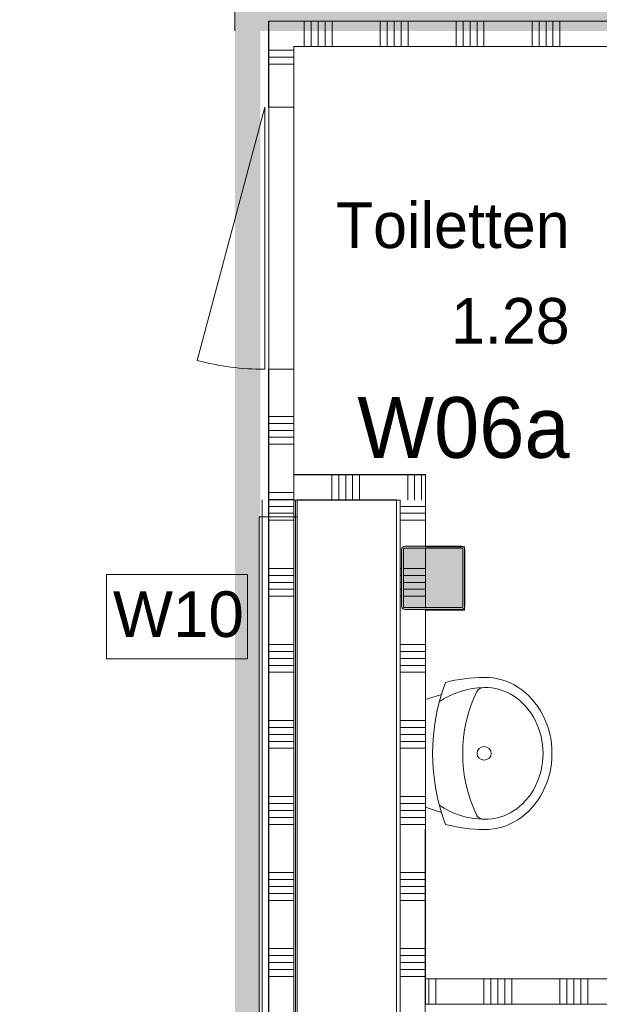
# Model space of a CAD drawing. Header units: millimetres. Extents: x -850 to 154668, y -25041 to 71030.
# Tile 123 of 211: x 15268 to 17557, y 54080 to 57966. Entities that reach past the tile are written whole.
import ezdxf
from ezdxf.enums import TextEntityAlignment as Align

# ---------------------------------------------------------------- set-up
doc = ezdxf.new("R2010")
doc.units = ezdxf.units.MM
doc.header["$MEASUREMENT"] = 0
doc.linetypes.add('Wipeout_Contour', pattern=[1000, 0, -1000])
for name, color, linetype in [('New_22 NC Binnenwanden', 7, 'Continuous'), ('New_22 NC Binnenwanden Afdek-arcering', 7, 'Continuous'), ('New_22 NC Binnenwanden Deuren', 7, 'Continuous'), ('New_22 NC Binnenwanden Doorsnede-arcering', 7, 'Continuous'), ('New_22 NC Binnenwanden Laagscheidingslijnen', 7, 'Continuous'), ('New_22 NC Binnenwanden Ramen', 7, 'Continuous'), ('New_74 Sanitair', 7, 'Continuous'), ('New_Info Wandafwerking aanduiding', 7, 'Continuous'), ('New_Info Wandafwerking aanduiding Doorsnede-arcering', 7, 'Continuous'), ('New_Z Ruimtefuncties', 7, 'Continuous'), ('New_Z Ruimtefuncties Zone omranding', 7, 'Continuous'), ('New_Z Ruimtefuncties Zone tekst', 7, 'Continuous'), ('S-COLS-____-OTLN.RVT S', 7, 'Continuous'), ('S-COLS-____-OTLN.RVT S 2D arcering', 7, 'Continuous')]:
    doc.layers.add(name, color=color, linetype=linetype)
doc.styles.add('GENERATED_STYLE_1', font='txt')
doc.styles.add('GENERATED_STYLE_2', font='txt')

# ---------------------------------------------------------------- blocks, each defined once
blk = doc.blocks.new('*X217')
at = {"layer": 'New_22 NC Binnenwanden Doorsnede-arcering', "color": 254, "linetype": 'Continuous', "lineweight": 0, "true_color": 0xe9ebeb}
for p, q in [((16350.1, 56099.9), (16250.1, 56099.9)), ((16350.1, 56072.4), (16250.1, 56072.4))]:
    blk.add_line(p, q, dxfattribs=at)
blk = doc.blocks.new('#Pui inbouwgarderobe 02_2')
at = {"color": 254, "linetype": 'Wipeout_Contour', "lineweight": 0, "ltscale": 6657.625484}
blk.add_wipeout([(1600, -506), (1600, -406), (-1600, -406), (-1600, -506)], dxfattribs=at).dxf.layer = 'New_22 NC Binnenwanden Afdek-arcering'
at = {"color": 254, "linetype": 'Wipeout_Contour', "lineweight": 0, "ltscale": 6599.415741}
blk.add_wipeout([(-1600, -406), (1600, -406), (1600, -399), (-1600, -399)], dxfattribs=at).dxf.layer = 'New_22 NC Binnenwanden Afdek-arcering'
at = {"color": 254, "linetype": 'Wipeout_Contour', "lineweight": 0, "ltscale": 6727.833359}
blk.add_wipeout([(-1600, -531), (1600, -531), (1600, -506), (-1600, -506)], dxfattribs=at).dxf.layer = 'New_22 NC Binnenwanden Afdek-arcering'
at = {"layer": 'New_22 NC Binnenwanden Ramen', "color": 1, "linetype": 'Continuous', "lineweight": 0}
blk.add_line((1600, -506), (-1600, -506), dxfattribs=at)
at = {"color": 254, "linetype": 'Wipeout_Contour', "lineweight": 0, "ltscale": 6498.000238}
blk.add_wipeout([(1600, -399), (1600, 0), (-1600, 0), (-1600, -399)], dxfattribs=at).dxf.layer = 'New_22 NC Binnenwanden Afdek-arcering'
at = {"color": 254, "linetype": 'Wipeout_Contour', "lineweight": 0, "ltscale": 6497.371401}
blk.add_wipeout([(1533, -543), (1533, -531), (-1533, -531), (-1533, -543)], dxfattribs=at).dxf.layer = 'New_22 NC Binnenwanden Afdek-arcering'
at = {"layer": 'New_22 NC Binnenwanden Ramen', "color": 253, "linetype": 'Continuous', "lineweight": 0, "true_color": 0x99a3a6}
for p, q in [((1600, 0), (-1600, 0)), ((-1600, 0), (-1600, -392)), ((1600, -392), (1600, 0)), ((1600, -399), (-1600, -399)), ((-1533, -531), (-1533, -543)), ((1533, -543), (-1533, -543)), ((1533, -543), (1533, -531))]:
    blk.add_line(p, q, dxfattribs=at)
at = {"layer": 'New_22 NC Binnenwanden Ramen', "color": 1, "linetype": 'Continuous', "lineweight": 0}
blk.add_line((1600, -406), (-1600, -406), dxfattribs=at)
blk = doc.blocks.new('R1 22_3')
at = {"layer": 'New_22 NC Binnenwanden Ramen', "color": 1, "linetype": 'Continuous', "lineweight": 0}
for p, q in [((-1600, 0), (-1533, 0)), ((-1533, 0), (-1533, -139)), ((-1533, 0), (1533, 0)), ((1533, -139), (1533, 0)), ((1533, 0), (1600, 0)), ((-1533, -139), (-1600, -139)), ((1533, -139), (-1533, -139)), ((1600, -139), (1533, -139))]:
    blk.add_line(p, q, dxfattribs=at)
at = {"layer": 'New_22 NC Binnenwanden Ramen', "color": 7, "linetype": 'Continuous', "lineweight": 0}
for p, q in [((-1600, -25), (-1600, -125)), ((-1600, -25), (-1600, -125)), ((1600, -25), (1600, -125)), ((1600, -25), (1600, -125))]:
    blk.add_line(p, q, dxfattribs=at)
blk = doc.blocks.new('Wall_41_2', base_point=(16250, 49560.5))
at = {"layer": 'New_22 NC Binnenwanden', "color": 8, "linetype": 'Continuous', "lineweight": 0, "true_color": 0x778488}
blk.add_line((16250.1, 56070.5), (16350.1, 56070.5), dxfattribs=at)
at = {"layer": 'New_22 NC Binnenwanden', "color": 8, "linetype": 'Continuous', "lineweight": 0, "true_color": 0x778488, "flags": 128}
blk.add_lwpolyline([(16250.1, 56160.5), (16250.1, 56070.5)], dxfattribs=at)
at = {"layer": 'New_22 NC Binnenwanden', "color": 8, "lineweight": 0, "true_color": 0x778488}
blk.add_blockref('*X217', (0, 0), dxfattribs=at)
at = {"layer": 'New_22 NC Binnenwanden Ramen', "color": 1, "linetype": 'Continuous', "lineweight": 0, "xscale": -1, "zscale": 1000, "rotation": 269.9994949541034}
blk.add_blockref('#Pui inbouwgarderobe 02_2', (16756.1, 54470.5), dxfattribs=at)
at = {"layer": 'New_22 NC Binnenwanden Ramen', "color": 1, "linetype": 'Continuous', "lineweight": 0, "zscale": 1000, "rotation": 89.99949495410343}
blk.add_blockref('R1 22_3', (16225.1, 54470.5), dxfattribs=at)
blk = doc.blocks.new('*X659')
at = {"layer": 'New_22 NC Binnenwanden Doorsnede-arcering', "color": 254, "linetype": 'Continuous', "lineweight": 0, "true_color": 0xe9ebeb}
for p, q in [((16500.4, 56170), (16500.4, 56070)), ((16527.8, 56170), (16527.8, 56070)), ((16555.3, 56170), (16555.3, 56070)), ((16582.7, 56170), (16582.7, 56070)), ((16610.1, 56170), (16610.1, 56070))]:
    blk.add_line(p, q, dxfattribs=at)
blk = doc.blocks.new('*X660')
at = {"layer": 'New_22 NC Binnenwanden Doorsnede-arcering', "color": 254, "linetype": 'Continuous', "lineweight": 0, "true_color": 0xe9ebeb}
for p, q in [((16800.4, 56170), (16800.4, 56100.4)), ((16827.8, 56170), (16827.8, 56127.9)), ((16855.3, 56170), (16855.3, 56155.3))]:
    blk.add_line(p, q, dxfattribs=at)
blk = doc.blocks.new('*X661')
at = {"layer": 'New_22 NC Binnenwanden Doorsnede-arcering', "color": 254, "linetype": 'Continuous', "lineweight": 0, "true_color": 0xe9ebeb}
for p, q in [((16855.3, 56155.3), (16855.3, 56070)), ((16827.8, 56127.9), (16827.8, 56070)), ((16800.4, 56100.4), (16800.4, 56070))]:
    blk.add_line(p, q, dxfattribs=at)
blk = doc.blocks.new('Wall_98_2', base_point=(16250.1, 56070))
at = {"layer": 'New_22 NC Binnenwanden', "color": 8, "linetype": 'Continuous', "lineweight": 0, "true_color": 0x778488, "flags": 128}
for points in [[(16870, 56170), (16350.1, 56170)], [(16870, 56170), (16870, 56070)], [(16350.1, 56070), (16770, 56070)]]:
    blk.add_lwpolyline(points, dxfattribs=at)
at = {"layer": 'New_22 NC Binnenwanden', "color": 8, "lineweight": 0, "true_color": 0x778488}
for name in ['*X659', '*X660', '*X661']:
    blk.add_blockref(name, (0, 0), dxfattribs=at)
blk = doc.blocks.new('*X663')
at = {"layer": 'New_22 NC Binnenwanden Doorsnede-arcering', "color": 254, "linetype": 'Continuous', "lineweight": 0, "true_color": 0xe9ebeb}
for p, q in [((16870, 56045), (16770, 56045)), ((16870, 56017.6), (16770, 56017.6)), ((16870, 55990.1), (16770, 55990.1)), ((16775, 55799.9), (16770, 55799.9)), ((16775, 55772.4), (16770, 55772.4)), ((16775, 55745), (16770, 55745)), ((16775, 55717.6), (16770, 55717.6)), ((16775, 55690.1), (16770, 55690.1)), ((16870, 55499.9), (16770, 55499.9)), ((16870, 55472.4), (16770, 55472.4)), ((16870, 55445), (16770, 55445)), ((16870, 55417.6), (16770, 55417.6)), ((16870, 55390.1), (16770, 55390.1)), ((16870, 55199.9), (16770, 55199.9)), ((16870, 55172.4), (16770, 55172.4)), ((16870, 55145), (16770, 55145)), ((16870, 55117.6), (16770, 55117.6)), ((16870, 55090.1), (16770, 55090.1)), ((16870, 54899.9), (16770, 54899.9)), ((16870, 54872.4), (16770, 54872.4)), ((16870, 54845), (16770, 54845)), ((16870, 54817.6), (16770, 54817.6)), ((16870, 54790.1), (16770, 54790.1)), ((16870, 54599.9), (16770, 54599.9)), ((16870, 54572.4), (16770, 54572.4)), ((16870, 54545), (16770, 54545)), ((16870, 54517.6), (16770, 54517.6)), ((16870, 54490.1), (16770, 54490.1)), ((16870, 54299.9), (16770, 54299.9)), ((16870, 54272.4), (16770, 54272.4)), ((16870, 54245), (16770, 54245)), ((16870, 54217.6), (16770, 54217.6)), ((16870, 54190.1), (16770, 54190.1)), ((16869.9, 53972.4), (16769.9, 53972.4)), ((16869.9, 53999.9), (16769.9, 53999.9)), ((16869.9, 53945), (16769.9, 53945)), ((16869.9, 53917.6), (16769.9, 53917.6))]:
    blk.add_line(p, q, dxfattribs=at)
blk = doc.blocks.new('*X664')
at = {"layer": 'New_22 NC Binnenwanden Doorsnede-arcering', "color": 254, "linetype": 'Continuous', "lineweight": 0, "true_color": 0xe9ebeb}
for p, q in [((16870, 55799.9), (16783, 55799.9)), ((16870, 55772.4), (16783, 55772.4)), ((16870, 55745), (16783, 55745)), ((16870, 55717.6), (16783, 55717.6)), ((16870, 55690.1), (16783, 55690.1))]:
    blk.add_line(p, q, dxfattribs=at)
blk = doc.blocks.new('Wall_99_2', base_point=(16770, 56070))
at = {"layer": 'New_22 NC Binnenwanden', "color": 8, "linetype": 'Continuous', "lineweight": 0, "true_color": 0x778488, "flags": 128}
for points in [[(16770, 56070), (16769.9, 53910)], [(16870, 55885), (16870, 56070)], [(16870, 55643), (16870, 55877)], [(16869.9, 53910), (16870, 55635)], [(16769.9, 53910), (16869.9, 53910)]]:
    blk.add_lwpolyline(points, dxfattribs=at)
at = {"layer": 'New_22 NC Binnenwanden', "color": 8, "lineweight": 0, "true_color": 0x778488}
for name in ['*X663', '*X664']:
    blk.add_blockref(name, (0, 0), dxfattribs=at)
blk = doc.blocks.new('*X1262')
at = {"layer": 'New_22 NC Binnenwanden Doorsnede-arcering', "color": 254, "linetype": 'Continuous', "lineweight": 0, "true_color": 0xe9ebeb}
for p, q in [((16350.1, 56045), (16250.1, 56045)), ((16350.1, 56017.6), (16250.1, 56017.6)), ((16350.1, 55990.1), (16250.1, 55990.1)), ((16350.1, 55799.9), (16250.1, 55799.9)), ((16350.1, 55772.4), (16250.1, 55772.4)), ((16350.1, 55745), (16250.1, 55745)), ((16350.1, 55717.6), (16250.1, 55717.6)), ((16350.1, 55690.1), (16250.1, 55690.1)), ((16350.1, 55499.9), (16250.1, 55499.9)), ((16350.1, 55472.4), (16250.1, 55472.4)), ((16350.1, 55445), (16250.1, 55445)), ((16350.1, 55417.6), (16250.1, 55417.6)), ((16350.1, 55390.1), (16250.1, 55390.1)), ((16350.1, 55199.9), (16250.1, 55199.9)), ((16350.1, 55172.4), (16250.1, 55172.4)), ((16350.1, 55145), (16250.1, 55145)), ((16350.1, 55117.6), (16250.1, 55117.6)), ((16350.1, 55090.1), (16250.1, 55090.1)), ((16350.1, 54899.9), (16250.1, 54899.9)), ((16350.1, 54872.4), (16250.1, 54872.4)), ((16350.1, 54845), (16250.1, 54845)), ((16350.1, 54817.6), (16250.1, 54817.6)), ((16350.1, 54790.1), (16250.1, 54790.1)), ((16350.1, 54599.9), (16250.1, 54599.9)), ((16350.1, 54572.4), (16250.1, 54572.4)), ((16350.1, 54545), (16250.1, 54545)), ((16350.1, 54517.6), (16250.1, 54517.6)), ((16350.1, 54490.1), (16250.1, 54490.1)), ((16350.1, 54299.9), (16250.1, 54299.9)), ((16350.1, 54272.4), (16250.1, 54272.4)), ((16350.1, 54245), (16250.1, 54245)), ((16350.1, 54217.6), (16250.1, 54217.6)), ((16350.1, 54190.1), (16250.1, 54190.1))]:
    blk.add_line(p, q, dxfattribs=at)
blk = doc.blocks.new('Wall_179_2', base_point=(16250.1, 56070.5))
at = {"layer": 'New_22 NC Binnenwanden', "color": 8, "linetype": 'Continuous', "lineweight": 0, "true_color": 0x778488, "flags": 128}
for points in [[(16250.1, 56070.5), (16250, 49660.5)], [(16350, 49660.5), (16350.1, 56070)]]:
    blk.add_lwpolyline(points, dxfattribs=at)
at = {"layer": 'New_22 NC Binnenwanden', "color": 8, "lineweight": 0, "true_color": 0x778488}
blk.add_blockref('*X1262', (0, 0), dxfattribs=at)
blk = doc.blocks.new('Wasbak 2 22 KM')
at = {"layer": 'New_74 Sanitair', "color": 1, "linetype": 'Continuous', "lineweight": 0}
for p, q in [((-212.2, 0), (-233.1, -63.4)), ((212.2, 0), (-212.2, 0)), ((212.2, 0), (233.1, -63.4))]:
    blk.add_line(p, q, dxfattribs=at)
for centre, major_axis, ratio, start_param, end_param in [((0, -1041.4), (0, 1013), 0.882121, 5.964482, 6.601889), ((0, -238.1), (0, 294.7), 0.882121, 0.900825, 1.551564), ((0, -238.1), (0, 294.7), 0.882121, 4.731621, 5.38236), ((166.6, -232.4), (0, 528.9), 0.882121, 1.277244, 1.570796), ((-166.6, -232.4), (0, 528.9), 0.882121, 4.712389, 5.005942), ((0, -869.9), (0, 722.5), 0.882121, 5.889409, 6.676962), ((0, -236.8), (300, 0), 0.877396, 3.124925, 6.299853), ((0, -236.8), (260, 0), 0.877396, 3.122361, 6.302417), ((-230, -232.4), (0, 34), 0.882121, 0.507228, 1.570796), ((230, -232.4), (0, 34), 0.882121, 4.712389, 5.775958)]:
    blk.add_ellipse(centre, major_axis=major_axis, ratio=ratio, start_param=start_param, end_param=end_param, dxfattribs=at)
blk.add_ellipse((0, -232.4), major_axis=(0, 28.2), ratio=0.946667, dxfattribs=at)
blk = doc.blocks.new('Column 185[25]_2', base_point=(0.5, 3))
at = {"layer": 'S-COLS-____-OTLN.RVT S 2D arcering', "linetype": 'Continuous', "lineweight": 0, "true_color": 0x778488}
h = blk.add_hatch(color=8, dxfattribs=at)
h.paths.add_polyline_path([(16775.5, 55651), (16776.5, 55646), (16779.3, 55641.8), (16783.5, 55638.9), (16788.5, 55638), (17012.5, 55638), (17017.5, 55638.9), (17021.7, 55641.8), (17024.5, 55646), (17025.5, 55651), (17025.5, 55875), (17024.5, 55879.9), (17021.7, 55884.1), (17017.5, 55887), (17012.5, 55888), (16788.5, 55888), (16783.5, 55887), (16779.3, 55884.1), (16776.5, 55879.9), (16775.5, 55875)])
h.paths.add_polyline_path([(17012.5, 55646), (16788.5, 55646), (16786.6, 55646.3), (16785, 55647.4), (16783.9, 55649), (16783.5, 55651), (16783.5, 55875), (16783.9, 55876.9), (16785, 55878.5), (16786.6, 55879.6), (16788.5, 55880), (17012.5, 55880), (17014.4, 55879.6), (17016.1, 55878.5), (17017.1, 55876.9), (17017.5, 55875), (17017.5, 55651), (17017.1, 55649), (17016.1, 55647.4), (17014.4, 55646.3)], flags=0)
blk.add_hatch(color=8, dxfattribs=at).paths.add_polyline_path([(17012.5, 55880), (16788.5, 55880), (16786.6, 55879.6), (16785, 55878.5), (16783.9, 55876.9), (16783.5, 55875), (16783.5, 55651), (16783.9, 55649), (16785, 55647.4), (16786.6, 55646.3), (16788.5, 55646), (17012.5, 55646), (17014.4, 55646.3), (17016.1, 55647.4), (17017.1, 55649), (17017.5, 55651), (17017.5, 55875), (17017.1, 55876.9), (17016.1, 55878.5), (17014.4, 55879.6)])
at = {"layer": 'S-COLS-____-OTLN.RVT S', "color": 1, "linetype": 'Continuous', "lineweight": 0}
for p, q in [((16776.5, 55879.9), (16775.5, 55875)), ((16779.3, 55884.1), (16776.5, 55879.9)), ((16783.5, 55887), (16779.3, 55884.1)), ((16788.5, 55888), (16783.5, 55887)), ((16783.5, 55875), (16783.9, 55876.9)), ((16783.9, 55876.9), (16785, 55878.5)), ((16785, 55878.5), (16786.6, 55879.6)), ((16786.6, 55879.6), (16788.5, 55880)), ((17012.5, 55888), (16788.5, 55888)), ((16788.5, 55880), (17012.5, 55880)), ((17017.5, 55887), (17012.5, 55888)), ((17012.5, 55880), (17014.4, 55879.6)), ((17014.4, 55879.6), (17016.1, 55878.5)), ((17016.1, 55878.5), (17017.1, 55876.9)), ((17017.1, 55876.9), (17017.5, 55875)), ((17021.7, 55884.1), (17017.5, 55887)), ((17024.5, 55879.9), (17021.7, 55884.1)), ((17025.5, 55875), (17024.5, 55879.9)), ((16775.5, 55875), (16775.5, 55651)), ((16783.5, 55651), (16783.5, 55875)), ((17017.5, 55875), (17017.5, 55651)), ((17025.5, 55651), (17025.5, 55875)), ((16775.5, 55651), (16776.5, 55646)), ((16776.5, 55646), (16779.3, 55641.8)), ((16783.9, 55649), (16783.5, 55651)), ((16785, 55647.4), (16783.9, 55649)), ((16786.6, 55646.3), (16785, 55647.4)), ((16788.5, 55646), (16786.6, 55646.3)), ((17012.5, 55646), (16788.5, 55646)), ((17014.4, 55646.3), (17012.5, 55646)), ((17016.1, 55647.4), (17014.4, 55646.3)), ((17017.1, 55649), (17016.1, 55647.4)), ((17017.5, 55651), (17017.1, 55649)), ((17021.7, 55641.8), (17024.5, 55646)), ((17024.5, 55646), (17025.5, 55651)), ((16779.3, 55641.8), (16783.5, 55638.9)), ((16783.5, 55638.9), (16788.5, 55638)), ((16788.5, 55638), (17012.5, 55638)), ((17012.5, 55638), (17017.5, 55638.9)), ((17017.5, 55638.9), (17021.7, 55641.8))]:
    blk.add_line(p, q, dxfattribs=at)
blk = doc.blocks.new('*X2321')
at = {"layer": 'New_22 NC Binnenwanden Doorsnede-arcering', "color": 254, "linetype": 'Continuous', "lineweight": 0, "true_color": 0xe9ebeb}
for p, q in [((16391.8, 57860), (16391.8, 57960)), ((16419.2, 57860), (16419.2, 57960)), ((16446.6, 57860), (16446.6, 57960)), ((16474.1, 57860), (16474.1, 57960)), ((16501.5, 57860), (16501.5, 57960)), ((16691.8, 57860), (16691.8, 57960)), ((16719.2, 57860), (16719.2, 57960)), ((16746.6, 57860), (16746.6, 57960)), ((16774.1, 57860), (16774.1, 57960)), ((16801.5, 57860), (16801.5, 57960)), ((16991.8, 57860), (16991.8, 57960)), ((17019.2, 57860), (17019.2, 57960)), ((17046.6, 57860), (17046.6, 57960)), ((17074.1, 57860), (17074.1, 57960)), ((17101.5, 57860), (17101.5, 57960)), ((17291.8, 57860), (17291.8, 57960)), ((17319.2, 57860), (17319.2, 57960)), ((17346.6, 57860), (17346.6, 57960)), ((17374.1, 57860), (17374.1, 57960)), ((17401.5, 57860), (17401.5, 57960)), ((17591.8, 57860), (17591.8, 57960)), ((17619.2, 57860), (17619.2, 57960)), ((17646.6, 57860), (17646.6, 57960)), ((17674.1, 57860), (17674.1, 57960)), ((17701.5, 57860), (17701.5, 57960)), ((17891.8, 57860), (17891.8, 57960)), ((17919.2, 57860), (17919.2, 57960)), ((17946.6, 57860), (17946.6, 57960)), ((17974.1, 57860), (17974.1, 57960)), ((18001.5, 57860), (18001.5, 57960)), ((18191.8, 57860), (18191.8, 57960)), ((18219.2, 57860), (18219.2, 57960)), ((18246.6, 57860), (18246.6, 57960)), ((18274.1, 57860), (18274.1, 57960)), ((18301.5, 57860), (18301.5, 57960)), ((18491.8, 57860), (18491.8, 57960)), ((18519.2, 57860), (18519.2, 57960)), ((18546.6, 57860), (18546.6, 57960)), ((18574.1, 57860), (18574.1, 57960)), ((18601.5, 57860), (18601.5, 57960)), ((18791.8, 57859.9), (18791.8, 57959.9)), ((18819.2, 57859.9), (18819.2, 57959.9)), ((18846.6, 57859.9), (18846.6, 57959.9)), ((18874.1, 57859.9), (18874.1, 57959.9)), ((18901.5, 57859.9), (18901.5, 57959.9)), ((19091.8, 57859.9), (19091.8, 57959.9)), ((19119.2, 57859.9), (19119.2, 57959.9)), ((19146.6, 57859.9), (19146.6, 57959.9)), ((19174.1, 57859.9), (19174.1, 57959.9)), ((19201.5, 57859.9), (19201.5, 57959.9)), ((19391.8, 57859.9), (19391.8, 57959.9)), ((19419.2, 57859.9), (19419.2, 57959.9)), ((19446.6, 57859.9), (19446.6, 57959.9))]:
    blk.add_line(p, q, dxfattribs=at)
blk = doc.blocks.new('Wall_438_2', base_point=(16250.1, 57960))
at = {"layer": 'New_22 NC Binnenwanden', "color": 8, "linetype": 'Continuous', "lineweight": 0, "true_color": 0x778488, "flags": 128}
for points in [[(19450, 57959.9), (16250.1, 57960)], [(16250.1, 57960), (16250.1, 57860)], [(16350.1, 57860), (19450, 57859.9)]]:
    blk.add_lwpolyline(points, dxfattribs=at)
at = {"layer": 'New_22 NC Binnenwanden', "color": 8, "lineweight": 0, "true_color": 0x778488}
blk.add_blockref('*X2321', (0, 0), dxfattribs=at)
blk = doc.blocks.new('*X2382')
at = {"layer": 'New_22 NC Binnenwanden Doorsnede-arcering', "color": 254, "linetype": 'Continuous', "lineweight": 0, "true_color": 0xe9ebeb}
for p, q in [((16883.8, 54180), (16883.8, 54080)), ((16911.3, 54180), (16911.3, 54080)), ((17101.5, 54180), (17101.5, 54080)), ((17129, 54180), (17129, 54080)), ((17156.4, 54180), (17156.4, 54080)), ((17183.8, 54180), (17183.8, 54080)), ((17211.3, 54180), (17211.3, 54080)), ((17401.5, 54180), (17401.5, 54080)), ((17429, 54180), (17429, 54080)), ((17456.4, 54180), (17456.4, 54080)), ((17483.8, 54180), (17483.8, 54080)), ((17511.3, 54180), (17511.3, 54080)), ((17701.5, 54180), (17701.5, 54080)), ((17729, 54180), (17729, 54080)), ((17756.4, 54180), (17756.4, 54080)), ((17783.8, 54180), (17783.8, 54080)), ((17811.3, 54180), (17811.3, 54080))]:
    blk.add_line(p, q, dxfattribs=at)
blk = doc.blocks.new('*X2383')
at = {"layer": 'New_22 NC Binnenwanden Doorsnede-arcering', "color": 254, "linetype": 'Continuous', "lineweight": 0, "true_color": 0xe9ebeb}
for p, q in [((18111.3, 54180), (18111.3, 54080)), ((18301.5, 54180), (18301.5, 54080)), ((18329, 54180), (18329, 54080)), ((18356.4, 54180), (18356.4, 54080)), ((18383.8, 54180), (18383.8, 54080)), ((18411.3, 54180), (18411.3, 54080)), ((18601.5, 54180), (18601.5, 54080)), ((18629, 54180), (18629, 54080)), ((18656.4, 54180), (18656.4, 54080)), ((18683.8, 54180), (18683.8, 54080)), ((18711.3, 54180), (18711.3, 54080)), ((18901.5, 54179.9), (18901.5, 54079.9)), ((18929, 54179.9), (18929, 54079.9)), ((18956.4, 54179.9), (18956.4, 54079.9)), ((18983.8, 54179.9), (18983.8, 54079.9)), ((19011.3, 54179.9), (19011.3, 54079.9)), ((19201.5, 54179.9), (19201.5, 54079.9)), ((19229, 54179.9), (19229, 54079.9)), ((19256.4, 54179.9), (19256.4, 54079.9)), ((19283.8, 54179.9), (19283.8, 54079.9)), ((19311.3, 54179.9), (19311.3, 54079.9)), ((19501.5, 54179.9), (19501.5, 54079.9)), ((19529, 54179.9), (19529, 54079.9))]:
    blk.add_line(p, q, dxfattribs=at)
blk = doc.blocks.new('Wall_452_2', base_point=(16769.9, 54080))
at = {"layer": 'New_22 NC Binnenwanden', "color": 8, "linetype": 'Continuous', "lineweight": 0, "true_color": 0x778488, "flags": 128}
for points in [[(19449.9, 54179.9), (16870, 54180)], [(16870, 54080), (16870, 54180)], [(19550, 54079.9), (19550, 54179.9)], [(16870, 54080), (17999.9, 54080)], [(18099.9, 54080), (19550, 54079.9)]]:
    blk.add_lwpolyline(points, dxfattribs=at)
at = {"layer": 'New_22 NC Binnenwanden Laagscheidingslijnen', "color": 8, "linetype": 'Continuous', "lineweight": 0, "true_color": 0x778488}
for p, q in [((17999.9, 54180), (17999.9, 54080)), ((18099.9, 54080), (18099.9, 54180))]:
    blk.add_line(p, q, dxfattribs=at)
at = {"layer": 'New_22 NC Binnenwanden', "color": 8, "lineweight": 0, "true_color": 0x778488}
for name in ['*X2382', '*X2383']:
    blk.add_blockref(name, (0, 0), dxfattribs=at)
blk = doc.blocks.new('*X2758')
at = {"layer": 'New_22 NC Binnenwanden Doorsnede-arcering', "color": 254, "linetype": 'Continuous', "lineweight": 0, "true_color": 0xe9ebeb}
for p, q in [((16350.1, 56399.9), (16250.1, 56399.9)), ((16350.1, 56372.4), (16250.1, 56372.4)), ((16350.1, 56345), (16250.1, 56345)), ((16350.1, 56317.6), (16250.1, 56317.6)), ((16350.1, 56290.1), (16250.1, 56290.1)), ((16350.1, 56099.9), (16250.1, 56099.9)), ((16350.1, 56072.4), (16250.1, 56072.4))]:
    blk.add_line(p, q, dxfattribs=at)
blk = doc.blocks.new('*X2759')
at = {"layer": 'New_22 NC Binnenwanden Doorsnede-arcering', "color": 254, "linetype": 'Continuous', "lineweight": 0, "true_color": 0xe9ebeb}
for p, q in [((16350.1, 57845), (16250.1, 57845)), ((16350.1, 57817.6), (16250.1, 57817.6)), ((16350.1, 57790.1), (16250.1, 57790.1))]:
    blk.add_line(p, q, dxfattribs=at)
blk = doc.blocks.new('D1 22_6')
at = {"layer": 'New_22 NC Binnenwanden Deuren', "color": 1, "linetype": 'Continuous', "lineweight": 0}
for q in [(-481.8, 267.6), (-517, 0)]:
    blk.add_line((517, 0), q, dxfattribs=at)
at = {"layer": 'New_22 NC Binnenwanden Deuren', "color": 7, "linetype": 'Continuous', "lineweight": 0}
for p, q in [((-517, -114), (-517, -14)), ((-517, -114), (-517, -14)), ((517, -114), (517, -14)), ((517, -114), (517, -14))]:
    blk.add_line(p, q, dxfattribs=at)
at = {"layer": 'New_22 NC Binnenwanden Deuren', "color": 1, "linetype": 'Continuous', "lineweight": 0}
blk.add_arc((517, 0), 1034, 165, 180, dxfattribs=at)
blk = doc.blocks.new('Wall_555_2', base_point=(16250.1, 56070.5))
at = {"layer": 'New_22 NC Binnenwanden', "color": 8, "linetype": 'Continuous', "lineweight": 0, "true_color": 0x778488}
for p, q in [((16350.1, 57620), (16250.1, 57620)), ((16350.1, 56586), (16250.1, 56586))]:
    blk.add_line(p, q, dxfattribs=at)
at = {"layer": 'New_22 NC Binnenwanden', "color": 8, "linetype": 'Continuous', "lineweight": 0, "true_color": 0x778488, "flags": 128}
for points in [[(16250.1, 57860), (16250.1, 57620)], [(16350.1, 57620), (16350.1, 57860)], [(16250.1, 56586), (16250.1, 56070.5)], [(16350.1, 56070.5), (16350.1, 56586)]]:
    blk.add_lwpolyline(points, dxfattribs=at)
at = {"layer": 'New_22 NC Binnenwanden', "color": 8, "lineweight": 0, "true_color": 0x778488}
for name in ['*X2759', '*X2758']:
    blk.add_blockref(name, (0, 0), dxfattribs=at)
at = {"layer": 'New_22 NC Binnenwanden Deuren', "color": 1, "linetype": 'Continuous', "lineweight": 0, "zscale": 1000, "rotation": 89.99954059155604}
blk.add_blockref('D1 22_6', (16236.1, 57103), dxfattribs=at)
blk = doc.blocks.new('Toiletten_1.28_4_2', base_point=(16980.7, 56719.9))
at = {"layer": 'New_Z Ruimtefuncties Zone tekst', "color": 2, "lineweight": 0}
for tag, height, style, p in [('DUMMY_938', 180, 'GENERATED_STYLE_1', (17439.8, 57285.6)), ('ROOM_NAME', 180, 'GENERATED_STYLE_1', (17439.8, 57244.4)), ('DUMMY_939', 180, 'GENERATED_STYLE_1', (17439.8, 56908.4)), ('ROOM_NUMBER', 180, 'GENERATED_STYLE_1', (17439.8, 56867.3)), ('stWallCovering', 240, 'GENERATED_STYLE_2', (17439.8, 56476.4))]:
    blk.add_attdef(tag, text='', height=height, dxfattribs=dict(at, style=style)).set_placement(p, align=Align.TOP_RIGHT)
at = {"layer": 'New_Z Ruimtefuncties Zone tekst', "color": 2, "lineweight": 0, "style": 'GENERATED_STYLE_2'}
blk.add_attdef('DUMMY_940', text='', height=240, dxfattribs=at).set_placement((16521.5, 56531.3), align=Align.TOP_LEFT)
blk = doc.blocks.new('Wall_646_2', base_point=(19344.5, 57971.1))
at = {"layer": 'New_Info Wandafwerking aanduiding Doorsnede-arcering', "linetype": 'Continuous', "lineweight": 0}
for points in [[(16118, 58021.1), (16218, 57921.1), (16218, 58021.1)], [(16118, 57921.1), (16218, 57921.1), (16118, 58021.1)], [(19294.5, 58021.1), (16218, 58021.1), (16218, 57921.1), (19294.5, 57921.1)]]:
    blk.add_hatch(color=1, dxfattribs=at).paths.add_polyline_path(points)
at = {"layer": 'New_Info Wandafwerking aanduiding', "color": 9, "linetype": 'Continuous', "lineweight": 0, "flags": 128}
blk.add_lwpolyline([(16118, 58021.1), (16118, 57921.1)], dxfattribs=at)
blk = doc.blocks.new('Wall_647_2', base_point=(16168, 57971.1))
at = {"layer": 'New_Info Wandafwerking aanduiding Doorsnede-arcering', "linetype": 'Continuous', "lineweight": 0}
blk.add_hatch(color=1, dxfattribs=at).paths.add_polyline_path([(16118, 57921.1), (16118, 47834.4), (16218, 47834.4), (16218, 57921.1)])

msp = doc.modelspace()

# ---------------------------------------------------------------- linework, layer by layer
at = {"layer": 'New_Info Wandafwerking aanduiding', "color": 9, "linetype": 'Continuous', "lineweight": 0, "flags": 128}
msp.add_lwpolyline([(15611.1, 55775.8), (16168, 55775.8), (16168, 55442.9), (15611.1, 55442.9)], close=True, dxfattribs=at)

# ---------------------------------------------------------------- block references
at = {"layer": 'New_22 NC Binnenwanden', "color": 8, "lineweight": 0, "true_color": 0x778488}
for name, p in [('Wall_438_2', (16250.1, 57960)), ('Wall_41_2', (16250, 49560.5)), ('Wall_452_2', (16769.9, 54080))]:
    msp.add_blockref(name, p, dxfattribs=at)
at = {"layer": 'New_74 Sanitair', "color": 1, "linetype": 'Continuous', "lineweight": 0, "zscale": 1000, "rotation": 89.99838823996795}
msp.add_blockref('Wasbak 2 22 KM', (16870, 55070), dxfattribs=at)
at = {"layer": 'New_Info Wandafwerking aanduiding', "color": 1, "lineweight": 0}
msp.add_blockref('Wall_646_2', (19344.5, 57971.1), dxfattribs=at)
at = {"layer": 'New_Z Ruimtefuncties', "color": 2, "linetype": 'Continuous', "lineweight": 0}
msp.add_blockref('Toiletten_1.28_4_2', (16980.7, 56719.9), dxfattribs=at).add_auto_attribs({'ROOM_NAME': 'Toiletten', 'ROOM_NUMBER': '1.28', 'stWallCovering': 'W06a'})
at = {"layer": 'S-COLS-____-OTLN.RVT S', "color": 1, "linetype": 'Continuous', "lineweight": 0}
msp.add_blockref('Column 185[25]_2', (0.5, 3), dxfattribs=at)

# ---------------------------------------------------------------- texts
at = {"layer": 'New_Info Wandafwerking aanduiding', "color": 2, "linetype": 'Continuous', "lineweight": 0, "insert": (15636.1, 55709.6), "char_height": 180, "attachment_point": 1, "style": 'GENERATED_STYLE_1'}
msp.add_mtext('\\A1;{\\pql;\\fArial|b0|i0|c0|p38;W10}', dxfattribs=at)

# ---------------------------------------------------------------- next in the draw order: linework, layer by layer
at = {"layer": 'New_Z Ruimtefuncties Zone omranding', "color": 41, "linetype": 'Continuous', "lineweight": 0, "true_color": 0xffeeaa, "flags": 128}
msp.add_lwpolyline([(16851.1, 46053.8), (16851.1, 47840.1), (16251.2, 47840.1), (16251.2, 57960), (19550.7, 57960), (19550.7, 59660), (5300.1, 59660), (5300.1, 57960), (8950, 57960), (8950, 30160)], dxfattribs=at)
at = {"layer": 'New_Z Ruimtefuncties Zone omranding', "color": 41, "linetype": 'Continuous', "lineweight": 0, "true_color": 0xffd5aa, "flags": 128}
msp.add_lwpolyline([(16351.2, 57860), (16351.1, 56170.5), (16870, 56170.5), (16870, 55885), (17025, 55885), (17025, 55635), (16870, 55635), (16870, 54180), (19300.9, 54179.9), (19300.9, 57859.9)], close=True, dxfattribs=at)

# ---------------------------------------------------------------- next in the draw order: block references
at = {"layer": 'New_22 NC Binnenwanden', "color": 8, "lineweight": 0, "true_color": 0x778488}
for name, p in [('Wall_555_2', (16250.1, 56070.5)), ('Wall_98_2', (16250.1, 56070)), ('Wall_179_2', (16250.1, 56070.5)), ('Wall_99_2', (16770, 56070))]:
    msp.add_blockref(name, p, dxfattribs=at)
at = {"layer": 'New_Info Wandafwerking aanduiding', "color": 1, "lineweight": 0}
msp.add_blockref('Wall_647_2', (16168, 57971.1), dxfattribs=at)

doc.saveas('drawing.dxf')
